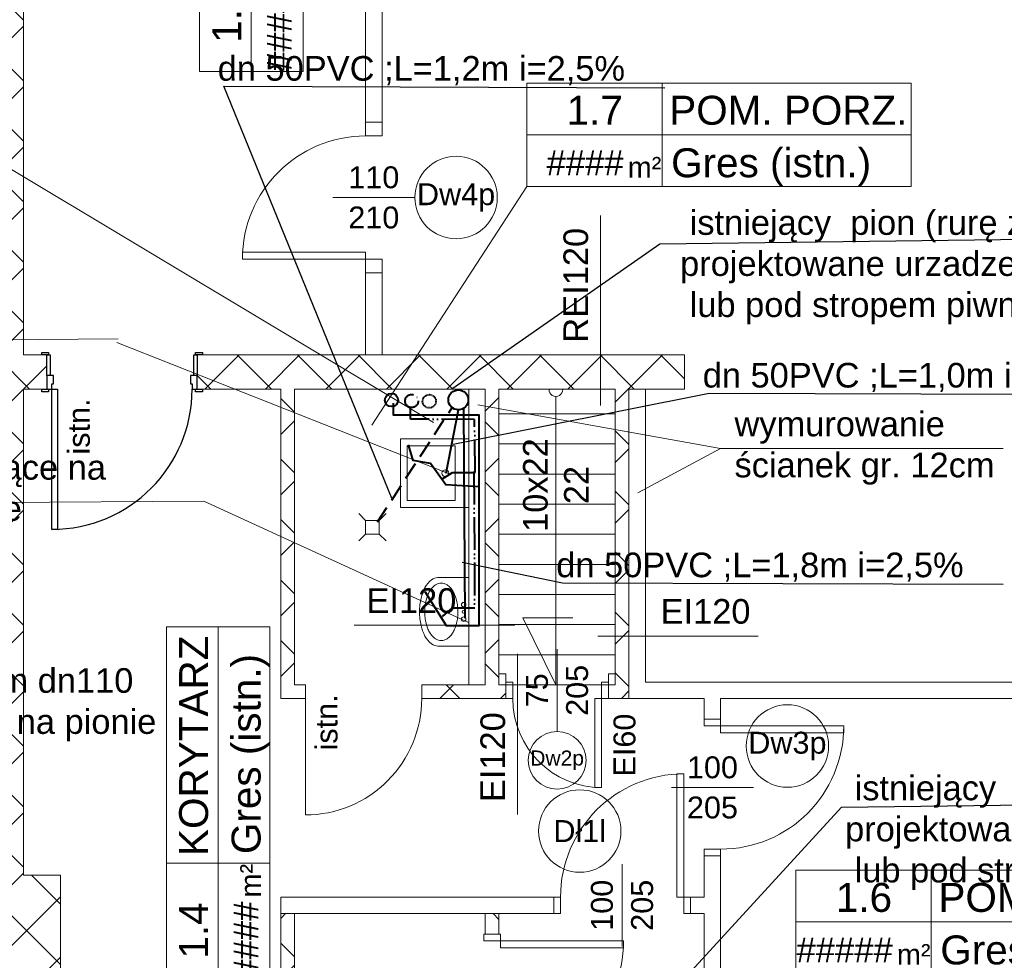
# Model space of a CAD drawing. Header units: millimetres. Extents: x 1385 to 11131, y 1971 to 6171.
# Tile 19 of 28: x 5144 to 5863, y 3403 to 4090. Entities that reach past the tile are written whole.
import ezdxf
from ezdxf.enums import TextEntityAlignment as Align

# ---------------------------------------------------------------- set-up
doc = ezdxf.new("R2010")
doc.units = ezdxf.units.MM
for name, pattern in [('ACAD_ISO05W100', [33, 24, -3, 0, -3, 0, -3]), ('DASHED', [19.05, 12.7, -6.35]), ('HIDDEN', [0.125, 0.085, -0.04]), ('{ Half Dash }', [0])]:
    doc.linetypes.add(name, pattern=pattern)
for name, color, linetype, lineweight in [('A_opisy', 81, 'Continuous', 13), ('A_przekrojowe główne', 50, 'Continuous', 50), ('A_sanitarka', 140, 'Continuous', 13), ('A_stolarka', 20, 'Continuous', 15), ('A_widokowe', 160, 'Continuous', 18), ('A_ściany istniejące', 82, 'Continuous', 50), ('A_ściany istniejące hatch', 82, 'Continuous', 9), ('ciepła woda', 1, 'ACAD_ISO05W100', 40), ('cyrkulacja', 200, 'HIDDEN', 40), ('kanal saniat', 24, 'Continuous', 40), ('opis ks', 7, 'Continuous', 25), ('opis wody', 7, '{ Half Dash }', 15), ('zimna woda', 160, 'Continuous', 40)]:
    doc.layers.add(name, color=color, linetype=linetype, lineweight=lineweight)
doc.layers.add('Drzwi Archicad', color=7, linetype='Continuous')
doc.layers.add('Konstrukcja - Ściany zew', color=7, linetype='Continuous')
doc.styles.get("Standard").update_dxf_attribs({"font": 'arial.ttf'})
doc.styles.add('STYL_AUTOMATYCZNY_2', font='arialbd.ttf')

# ---------------------------------------------------------------- blocks, each defined once
blk = doc.blocks.new('UM35X50')
for points in [[(0, -36.97, 0.05476), (10.06, -35.86, 0.06858), (17.66, -33.04, 0.105627), (23.4, -28.17, 0.165778), (24.97, -23.56), (24.97, -0.92), (-24.97, -0.92), (-24.97, -23.56, 0.165778), (-23.4, -28.17, 0.105627), (-17.66, -33.04, 0.06858), (-10.06, -35.86, 0.05476)], [(0, -8.94, 0.029376), (-4.26, -9.19, 0.029473), (-8.44, -9.93, 0.03605), (-11.75, -10.98, 0.036147), (-14.87, -12.5, 0.053162), (-17.67, -14.54, 0.06086), (-19.66, -16.84, 0.070181), (-20.69, -18.98, 0.077896), (-21.03, -21.09, 0.077896), (-20.69, -23.2, 0.070181), (-19.66, -25.33, 0.06086), (-17.67, -27.63, 0.053162), (-14.87, -29.68, 0.036147), (-11.75, -31.19, 0.03605), (-8.44, -32.24, 0.029473), (-4.26, -32.99, 0.029376), (0, -33.24, 0.029376), (4.26, -32.99, 0.029473), (8.45, -32.24, 0.03605), (11.76, -31.19, 0.036147), (14.87, -29.68, 0.053162), (17.68, -27.63, 0.06086), (19.67, -25.33, 0.070181), (20.7, -23.2, 0.077896), (21.03, -21.09, 0.077896), (20.7, -18.98, 0.070181), (19.67, -16.84, 0.06086), (17.68, -14.54, 0.053162), (14.87, -12.5, 0.036147), (11.76, -10.98, 0.03605), (8.45, -9.93, 0.029473), (4.26, -9.19, 0.029376)]]:
    blk.add_lwpolyline(points, format="xyb", close=True)
for centre, radius in [((-5.34, -4.75), 1.63), ((0, -4.75), 1.05), ((5.23, -4.75), 1.63), ((0, -15.91), 1.05)]:
    blk.add_circle(centre, radius)
blk = doc.blocks.new('Drzwi metalowe 27_8')
at = {"layer": 'Drzwi Archicad', "color": 7, "linetype": 'Continuous', "lineweight": 25}
for p, q in [((472, 0), (472, 1024)), ((472, 1024), (512, 1024)), ((512, 1024), (512, 0)), ((-587, 0), (-587, 19)), ((-587, 19), (-537, 19)), ((-537, 0), (-587, 0)), ((-512, 0), (-550, 0)), ((-550, 0), (-550, -100)), ((-537, 19), (-537, 0)), ((-512, -40), (-512, 0)), ((512, 0), (472, 0)), ((550, 0), (512, 0)), ((512, 0), (512, -40)), ((537, 19), (587, 19)), ((537, 0), (537, 19)), ((587, 0), (537, 0)), ((550, -100), (550, 0)), ((587, 19), (587, 0)), ((-500, -40), (-512, -40)), ((-500, -100), (-500, -40)), ((512, -40), (500, -40)), ((500, -40), (500, -100)), ((-550, -250), (-550, -100)), ((-550, -100), (-525, -100)), ((-550, -100), (-500, -100)), ((-525, -100), (-525, -250)), ((500, -100), (550, -100)), ((525, -250), (525, -100)), ((525, -100), (550, -100)), ((550, -100), (550, -250)), ((-587, -269), (-587, -250)), ((-587, -250), (-537, -250)), ((-537, -269), (-587, -269)), ((-525, -250), (-550, -250)), ((-537, -250), (-537, -269)), ((550, -250), (525, -250)), ((537, -250), (587, -250)), ((537, -269), (537, -250)), ((587, -269), (537, -269)), ((587, -250), (587, -269))]:
    blk.add_line(p, q, dxfattribs=at)
blk.add_arc((512, 0), 1024, 90, 180, dxfattribs=at)
blk = doc.blocks.new('*U115')
blk.add_line((63.81, 50), (63.81, 0))
for points in [[(177.93, 25), (-1.61, 25), (-1.61, 50), (177.93, 50)], [(63.81, 0), (-1.61, 0), (-1.61, 50), (63.81, 50)], [(-1.61, 0), (177.93, 0), (177.93, 25), (-1.61, 25)]]:
    blk.add_lwpolyline(points, close=True)
at = {"insert": (47.18, 14.33), "char_height": 10, "attachment_point": 1}
blk.add_mtext_dynamic_manual_height_columns('m²', width=64.8418, gutter_width=75, heights=[0], dxfattribs=at)
blk.add_attdef('NR', text='', height=14).set_placement((31.28, 36.87), align=Align.MIDDLE_CENTER)
for tag, p in [('NAZWA_POM.', (67.28, 36.87)), ('WYKOŃCZENIE', (68.18, 11.5))]:
    blk.add_attdef(tag, text='', height=14).set_placement(p, align=Align.MIDDLE_LEFT)
blk.add_attdef('POW', text='', height=14).set_placement((41.48, 11.5), align=Align.MIDDLE_RIGHT)
blk = doc.blocks.new('*U118')
blk.add_line((63.81, 50), (63.81, 0))
for points in [[(182.58, 25), (-1.61, 25), (-1.61, 50), (182.58, 50)], [(63.81, 0), (-1.61, 0), (-1.61, 50), (63.81, 50)], [(-1.61, 0), (182.58, 0), (182.58, 25), (-1.61, 25)]]:
    blk.add_lwpolyline(points, close=True)
at = {"insert": (47.18, 14.33), "char_height": 10, "attachment_point": 1}
blk.add_mtext_dynamic_manual_height_columns('m²', width=64.8418, gutter_width=75, heights=[0], dxfattribs=at)
blk.add_attdef('NR', text='', height=14).set_placement((31.28, 36.87), align=Align.MIDDLE_CENTER)
for tag, p in [('NAZWA_POM.', (67.28, 36.87)), ('WYKOŃCZENIE', (68.18, 11.5))]:
    blk.add_attdef(tag, text='', height=14).set_placement(p, align=Align.MIDDLE_LEFT)
blk.add_attdef('POW', text='', height=14).set_placement((41.48, 11.5), align=Align.MIDDLE_RIGHT)
blk = doc.blocks.new('*U120')
blk.add_line((63.81, 50), (63.81, 0))
for points in [[(184.24, 25), (-1.61, 25), (-1.61, 50), (184.24, 50)], [(63.81, 0), (-1.61, 0), (-1.61, 50), (63.81, 50)], [(-1.61, 0), (184.24, 0), (184.24, 25), (-1.61, 25)]]:
    blk.add_lwpolyline(points, close=True)
at = {"insert": (47.18, 14.33), "char_height": 10, "attachment_point": 1}
blk.add_mtext_dynamic_manual_height_columns('m²', width=64.8418, gutter_width=75, heights=[0], dxfattribs=at)
blk.add_attdef('NR', text='', height=14).set_placement((31.28, 36.87), align=Align.MIDDLE_CENTER)
for tag, p in [('NAZWA_POM.', (67.28, 36.87)), ('WYKOŃCZENIE', (68.18, 11.5))]:
    blk.add_attdef(tag, text='', height=14).set_placement(p, align=Align.MIDDLE_LEFT)
blk.add_attdef('POW', text='', height=14).set_placement((41.48, 11.5), align=Align.MIDDLE_RIGHT)

msp = doc.modelspace()

# ---------------------------------------------------------------- hatches: boundary and pattern name
at = {"layer": 'A_ściany istniejące hatch', "lineweight": 13, "true_color": 0x000000}
h = msp.add_hatch(dxfattribs=at)
h.set_pattern_fill('NET', color=18, scale=250, angle=45)
h.set_pattern_definition([(45, (36659.013, -155.404), (-22.097087, 22.097087), []), (135, (36659.013, -155.404), (-22.097087, -22.097087), [])])
h.paths.add_polyline_path([(4672.382, 5000.92), (4714.382, 5000.92), (4714.382, 4738.92), (4924.382, 4738.92), (4924.382, 4696.92), (4672.382, 4696.92)], flags=16)
h.paths.add_polyline_path([(5266.384, 4724.92), (5266.384, 4664.92), (5146.382, 4664.92), (5146.382, 4504.92), (5086.382, 4504.92), (5086.382, 4696.92), (5044.382, 4696.92), (5044.382, 4738.92), (5048.382, 4738.92), (5048.382, 5397.92), (4714.382, 5397.92), (4714.382, 5351.92), (4672.382, 5351.92), (4672.382, 5441.92), (5130.382, 5441.92), (5130.382, 5397.92), (5092.382, 5397.92), (5092.382, 4724.92)], flags=17)
h.paths.add_polyline_path([(5870.382, 4724.92), (6012.382, 4724.92), (6012.382, 4786.92), (6056.382, 4786.92), (6056.382, 4501.92), (5996.382, 4501.92), (5996.382, 4664.92), (5870.382, 4664.92)], flags=17)
h.paths.add_polyline_path([(5913.382, 3844.92), (5996.382, 3844.92), (5996.382, 3959.92), (6056.382, 3959.92), (6056.382, 3786.92), (5996.382, 3786.92), (5996.382, 3819.92), (5913.382, 3819.92)], flags=17)
h.paths.add_polyline_path([(5556.382, 4414.92), (5586.382, 4414.92), (5586.382, 4384.92), (5556.382, 4384.92)], flags=17)
h.paths.add_polyline_path([(5556.382, 4120.92), (5586.382, 4120.92), (5586.382, 4150.92), (5556.382, 4150.92)], flags=17)
h.paths.add_polyline_path([(5068.382, 2574.92), (5128.382, 2574.92), (5128.382, 2414.92), (5366.382, 2414.92), (5366.382, 2594.92), (5426.382, 2594.92), (5426.382, 2414.92), (5996.382, 2414.92), (5996.382, 2564.92), (6056.382, 2564.92), (6056.382, 2354.92), (5068.382, 2354.92)])
h.paths.add_polyline_path([(2586.382, 5724.92), (2799.382, 5724.92), (2799.382, 5818.954), (2824.382, 5818.954), (2824.382, 5699.92), (2586.382, 5699.92)], flags=17)
h.paths.add_polyline_path([(3219.382, 5699.265), (3254.382, 5699.265), (3254.382, 5818.954), (3219.382, 5818.954)], flags=17)
h.paths.add_polyline_path([(3509.382, 3874.92), (3579.382, 3874.92), (3579.382, 3814.92), (3509.382, 3814.92)], flags=17)
h.paths.add_polyline_path([(3919.382, 3874.92), (3989.382, 3874.92), (3989.382, 3814.92), (3919.382, 3814.92)], flags=17)
h.paths.add_polyline_path([(4360.382, 3874.92), (4428.382, 3874.92), (4428.382, 3814.92), (4360.382, 3814.92)], flags=17)
h.paths.add_polyline_path([(4563.382, 3874.92), (4644.382, 3874.92), (4644.382, 3814.92), (4563.382, 3814.92)], flags=17)
h.paths.add_polyline_path([(5146.382, 4374.92), (5086.382, 4374.92), (5086.382, 4298.92), (5146.382, 4298.92)], flags=17)
h.paths.add_polyline_path([(4714.382, 5221.92), (4672.382, 5221.92), (4672.382, 5130.92), (4714.382, 5130.92)], flags=16)
h.paths.add_polyline_path([(5260.382, 5441.92), (5394.382, 5441.92), (5394.382, 5397.92), (5260.382, 5397.92)], flags=17)
h.paths.add_polyline_path([(6012.382, 5121.92), (6056.382, 5121.92), (6056.382, 5196.92), (6012.382, 5196.92)], flags=17)
h.paths.add_polyline_path([(6012.382, 4916.92), (6056.382, 4916.92), (6056.382, 4991.92), (6012.382, 4991.92)], flags=17)
h.paths.add_polyline_path([(5996.382, 4295.92), (6056.382, 4295.92), (6056.382, 4371.92), (5996.382, 4371.92)], flags=17)
h.paths.add_polyline_path([(5996.382, 4089.92), (6056.382, 4089.92), (6056.382, 4165.92), (5996.382, 4165.92)], flags=17)
h.paths.add_polyline_path([(5996.382, 3581.92), (6056.382, 3581.92), (6056.382, 3656.92), (5996.382, 3656.92)], flags=17)
h.paths.add_polyline_path([(5996.382, 3376.92), (6056.382, 3376.92), (6056.382, 3451.92), (5996.382, 3451.92)], flags=17)
h.paths.add_polyline_path([(5996.382, 2904.92), (6056.382, 2904.92), (6056.382, 2974.92), (5996.382, 2974.92)], flags=17)
h.paths.add_polyline_path([(6056.382, 2699.92), (5996.382, 2699.92), (5996.382, 2769.92), (6056.382, 2769.92)], flags=17)
h.paths.add_polyline_path([(4771.382, 2814.92), (4841.382, 2814.92), (4841.382, 2754.92), (4771.382, 2754.92)], flags=17)
h.paths.add_polyline_path([(4566.382, 2754.92), (4636.382, 2754.92), (4636.382, 2814.92), (4566.382, 2814.92)], flags=17)
h.paths.add_polyline_path([(4361.382, 2814.92), (4431.382, 2814.92), (4431.382, 2754.92), (4361.382, 2754.92)], flags=17)
h.paths.add_polyline_path([(4104.382, 2754.92), (4226.382, 2754.92), (4226.382, 2814.92), (4104.382, 2814.92)], flags=17)
h.paths.add_polyline_path([(3899.382, 2814.92), (3969.382, 2814.92), (3969.382, 2754.92), (3899.382, 2754.92)], flags=17)
h.paths.add_polyline_path([(3694.382, 2754.92), (3764.382, 2754.92), (3764.382, 2814.92), (3694.382, 2814.92)], flags=17)
h.paths.add_polyline_path([(3489.382, 2814.92), (3559.382, 2814.92), (3559.382, 2754.92), (3489.382, 2754.92)], flags=17)
h.paths.add_polyline_path([(5378.382, 2814.92), (5291.882, 2814.92), (5291.897, 2754.92), (5366.382, 2754.92), (5366.382, 2704.92), (5426.382, 2704.92), (5426.382, 2948.42), (5378.382, 2948.42)], flags=17)
h.paths.add_polyline_path([(5181.882, 2814.92), (5181.897, 2754.92), (5128.382, 2754.92), (5128.382, 2714.92), (5068.382, 2714.92), (5068.382, 2754.92), (4976.382, 2754.92), (4976.382, 2814.92)], flags=17)
h.paths.add_polyline_path([(3194.382, 2708.92), (3254.382, 2708.92), (3254.382, 2754.92), (3354.382, 2754.92), (3354.382, 2814.92), (3194.382, 2814.92)], flags=17)
h.paths.add_polyline_path([(4984.382, 3874.92), (5086.382, 3874.92), (5086.382, 4168.92), (5146.382, 4168.92), (5146.382, 3844.92), (5163.382, 3844.92), (5163.382, 3819.92), (5146.382, 3819.92), (5146.382, 3464.92), (5173.382, 3464.92), (5173.382, 3384.92), (5146.382, 3384.92), (5146.382, 3164.92), (4970.882, 3164.92), (4970.882, 3212.92), (5106.382, 3212.92), (5106.382, 3814.92), (4984.382, 3814.92)], flags=17)
h.paths.add_polyline_path([(4779.382, 3874.92), (4849.382, 3874.92), (4849.382, 3814.92), (4816.382, 3814.92), (4816.382, 3648.92), (4784.382, 3648.92), (4784.382, 3814.92), (4779.382, 3814.92)], flags=17)
h.paths.add_polyline_path([(4537.382, 3212.92), (4784.382, 3212.92), (4784.382, 3362.92), (4816.382, 3362.92), (4816.382, 3212.92), (4860.882, 3212.92), (4860.882, 3164.92), (4537.382, 3164.92)], flags=17)
h.paths.add_polyline_path([(3548.382, 3212.92), (3548.382, 3164.92), (3788.382, 3164.92), (3788.382, 3212.92), (3784.382, 3212.92), (3784.382, 3304.92), (3756.382, 3304.92), (3756.382, 3212.92)], flags=17)
h.paths.add_polyline_path([(3194.382, 3905.92), (3254.382, 3905.92), (3254.382, 3874.92), (3374.382, 3874.92), (3374.382, 3814.92), (3234.382, 3814.92), (3234.382, 3212.92), (3438.382, 3212.92), (3438.382, 3164.92), (3194.382, 3164.92)], flags=17)
h.paths.add_polyline_path([(3254.382, 4202.335), (3194.382, 4202.335), (3194.382, 4045.92), (3254.382, 4045.92)], flags=17)
h.paths.add_polyline_path([(3254.382, 4416.893), (3194.382, 4416.893), (3194.382, 4337.335), (3254.382, 4337.335)], flags=17)
h.paths.add_polyline_path([(3254.382, 4631.92), (3194.382, 4631.92), (3194.382, 4551.893), (3254.382, 4551.893)], flags=17)
h.paths.add_polyline_path([(3254.382, 4951.92), (3194.382, 4951.92), (3194.382, 4766.92), (3254.382, 4766.92)], flags=17)
h.paths.add_polyline_path([(3254.382, 5156.92), (3194.382, 5156.92), (3194.382, 5086.92), (3254.382, 5086.92)], flags=17)
h.paths.add_polyline_path([(3254.382, 5371.92), (3194.382, 5371.92), (3194.382, 5291.92), (3254.382, 5291.92)], flags=17)
h.paths.add_polyline_path([(2204.382, 5097.036), (2144.382, 5097.036), (2144.382, 5167.016), (2204.382, 5167.016), (2204.382, 5168.92), (2664.382, 5168.92), (2664.382, 5158.92), (2633.282, 5158.92), (2633.282, 5082.92), (2618.282, 5082.92), (2618.282, 5158.92), (2362.382, 5158.92), (2362.382, 5143.916), (2355.382, 5143.916), (2355.382, 5158.92), (2204.382, 5158.92)])
h.paths.add_polyline_path([(2204.382, 5041.92), (2204.382, 5048.92), (2355.382, 5048.92), (2355.382, 5053.916), (2362.382, 5053.916), (2362.382, 5031.438), (2355.382, 5031.438), (2355.382, 5041.92)], flags=17)
h.paths.add_polyline_path([(2144.382, 4962.036), (2204.382, 4962.036), (2204.382, 4931.92), (2355.382, 4931.92), (2355.382, 4941.438), (2362.382, 4941.438), (2362.382, 4931.92), (2618.282, 4931.92), (2618.282, 4987.92), (2633.282, 4987.92), (2633.282, 4931.92), (2661.382, 4931.92), (2661.382, 4916.92), (2204.382, 4916.92), (2204.382, 4891.556), (2144.382, 4891.556)])
h.paths.add_polyline_path([(2144.382, 4761.556), (2204.382, 4761.556), (2204.382, 4716.92), (2796.382, 4716.92), (2796.382, 4734.185), (2844.382, 4734.185), (2844.382, 4404.919), (2796.382, 4404.919), (2796.382, 4676.92), (2204.382, 4676.92), (2204.382, 4599.048), (2144.382, 4599.048)])
h.paths.add_polyline_path([(2144.382, 4259.068), (2204.382, 4259.068), (2204.382, 4236.92), (2796.382, 4236.92), (2796.382, 4294.919), (2844.382, 4294.919), (2844.382, 3897.919), (2796.382, 3897.919), (2796.382, 4211.92), (2204.382, 4211.92), (2204.382, 4188.852), (2144.382, 4188.852)])
h.paths.add_polyline_path([(2144.382, 3844.721), (2204.382, 3844.721), (2204.382, 3774.92), (2796.382, 3774.92), (2796.382, 3787.919), (2844.382, 3787.919), (2844.382, 3729.28), (2796.382, 3729.28), (2796.382, 3731.92), (2204.382, 3731.92), (2204.382, 3679.721), (2144.382, 3679.721)])
h.paths.add_polyline_path([(2144.382, 3544.721), (2204.382, 3544.721), (2204.382, 3490.139), (2263.382, 3490.139), (2263.382, 3631.837), (2272.746, 3631.837), (2272.746, 3625.837), (2269.382, 3625.837), (2269.382, 3490.139), (2366.382, 3490.139), (2366.382, 3625.837), (2361.746, 3625.837), (2361.746, 3631.837), (2376.927, 3631.837), (2376.927, 3625.837), (2372.382, 3625.837), (2372.382, 3490.139), (2469.382, 3490.139), (2469.382, 3625.837), (2465.927, 3625.837), (2465.927, 3631.837), (2475.382, 3631.837), (2475.382, 3596.837), (2479.554, 3596.837), (2479.554, 3590.837), (2475.382, 3590.837), (2475.382, 3490.139), (2643.382, 3490.139), (2643.382, 3590.837), (2568.554, 3590.837), (2568.554, 3596.837), (2649.382, 3596.837), (2649.382, 3490.139), (2796.382, 3490.139), (2796.382, 3619.28), (2844.382, 3619.28), (2844.382, 3472.426), (2796.382, 3472.426), (2796.382, 3475.139), (2649.382, 3475.139), (2649.382, 3432.839), (2643.382, 3432.839), (2643.382, 3475.139), (2204.382, 3475.139), (2144.382, 3475.139)])
h.paths.add_polyline_path([(2144.382, 4394.068), (2204.382, 4394.068), (2204.382, 4464.048), (2144.382, 4464.048)])
h.paths.add_polyline_path([(2144.382, 3979.721), (2204.382, 3979.721), (2204.382, 4053.852), (2144.382, 4053.852)], flags=17)
h.paths.add_polyline_path([(2144.382, 3270.159), (2204.382, 3270.159), (2204.382, 3340.139), (2144.382, 3340.139)], flags=17)
h.paths.add_polyline_path([(2144.382, 3065.179), (2144.382, 3135.159), (2204.382, 3135.159), (2204.382, 3125.159), (2251.382, 3125.159), (2251.382, 3296.139), (2262.593, 3296.139), (2262.593, 3290.139), (2257.382, 3290.139), (2257.382, 3125.159), (2356.382, 3125.159), (2356.382, 3290.139), (2351.593, 3290.139), (2351.593, 3296.139), (2366.894, 3296.139), (2366.894, 3290.139), (2362.382, 3290.139), (2362.382, 3125.159), (2459.382, 3125.159), (2459.382, 3290.139), (2455.894, 3290.139), (2455.894, 3296.139), (2469.927, 3296.139), (2469.927, 3290.139), (2465.382, 3290.139), (2465.382, 3125.159), (2562.382, 3125.159), (2562.382, 3290.139), (2558.927, 3290.139), (2558.927, 3296.139), (2562.382, 3296.139), (2562.382, 3340.139), (2643.382, 3340.139), (2643.382, 3343.839), (2649.382, 3343.839), (2649.382, 3329.812), (2643.382, 3329.812), (2643.382, 3334.139), (2568.382, 3334.139), (2568.382, 3125.159), (2643.382, 3125.159), (2643.382, 3240.812), (2649.382, 3240.812), (2649.382, 3125.159), (2796.382, 3125.159), (2796.382, 3362.426), (2844.382, 3362.426), (2844.382, 2928.62), (2796.382, 2928.62), (2796.382, 3110.159), (2649.382, 3110.159), (2649.382, 3012.65), (2643.382, 3012.65), (2643.382, 3110.159), (2568.382, 3110.159), (2568.382, 2917.32), (2643.382, 2917.32), (2643.382, 2923.65), (2649.382, 2923.65), (2649.382, 2907.62), (2643.382, 2907.62), (2643.382, 2911.32), (2562.382, 2911.32), (2562.382, 2984.92), (2558.927, 2984.92), (2558.927, 2990.92), (2562.382, 2990.92), (2562.382, 3110.159), (2465.382, 3110.159), (2465.382, 2990.92), (2469.927, 2990.92), (2469.927, 2984.92), (2455.894, 2984.92), (2455.894, 2990.92), (2459.382, 2990.92), (2459.382, 3110.159), (2362.382, 3110.159), (2362.382, 2990.92), (2366.894, 2990.92), (2366.894, 2984.92), (2351.593, 2984.92), (2351.593, 2990.92), (2356.382, 2990.92), (2356.382, 3110.159), (2257.382, 3110.159), (2257.382, 2990.92), (2262.593, 2990.92), (2262.593, 2984.92), (2251.382, 2984.92), (2251.382, 3110.159), (2204.382, 3110.159), (2204.382, 3065.179)])
h.paths.add_polyline_path([(2264.382, 2673.92), (2204.382, 2673.92), (2204.382, 2754.92), (2144.382, 2754.92), (2144.382, 2930.179), (2204.382, 2930.179), (2204.382, 2814.92), (2643.382, 2814.92), (2643.382, 2818.62), (2649.382, 2818.62), (2649.382, 2814.92), (2796.382, 2814.92), (2796.382, 2818.62), (2844.382, 2818.62), (2844.382, 2763.92), (2819.382, 2763.92), (2819.382, 2774.92), (2649.382, 2774.92), (2649.382, 2770.179), (2643.382, 2770.179), (2643.382, 2774.92), (2459.382, 2774.92), (2459.382, 2734.666), (2434.382, 2734.666), (2434.382, 2774.92), (2264.382, 2774.92)])
h.paths.add_polyline_path([(2264.382, 2424.92), (2264.382, 2463.92), (2204.382, 2463.92), (2204.382, 2364.92), (3254.382, 2364.92), (3254.382, 2568.92), (3194.382, 2568.92), (3194.382, 2424.92)])
edge = h.paths.add_edge_path()
edge.add_line((5524.382, 5441.92), (5524.382, 5397.92))
edge.add_line((5524.382, 5397.92), (5562.382, 5397.92))
edge.add_line((5562.382, 5397.92), (5562.382, 5247.92))
edge.add_line((5562.382, 5247.92), (5589.382, 5247.92))
edge.add_line((5589.382, 5247.92), (5589.382, 5397.92))
edge.add_line((5589.382, 5397.92), (6012.382, 5397.92))
edge.add_line((6012.382, 5397.92), (6012.382, 5326.92))
edge.add_line((6012.382, 5326.92), (6056.382, 5326.92))
edge.add_line((6056.382, 5326.92), (6056.382, 5441.92))
edge.add_line((6056.382, 5441.92), (5524.382, 5441.92))
edge.add_line((2189.382, 5818.954), (2224.382, 5818.954))
edge.add_line((2224.382, 5818.954), (2224.382, 5724.92))
edge.add_line((2224.382, 5724.92), (2406.382, 5724.92))
edge.add_line((2406.382, 5724.92), (2406.382, 5699.92))
edge.add_line((2406.382, 5699.92), (2189.382, 5699.92))
edge.add_line((2189.382, 5699.92), (2189.382, 5818.954))
edge.add_line((3784.382, 3414.92), (3756.382, 3414.92))
edge.add_line((3756.382, 3414.92), (3756.382, 3699.92))
edge.add_line((3756.382, 3699.92), (3784.382, 3699.92))
edge.add_line((3784.382, 3699.92), (3784.382, 3619.939))
edge.add_line((3784.382, 3619.939), (3784.382, 3528.311))
edge.add_line((3784.382, 3528.311), (3784.382, 3424.92))
edge.add_line((3784.382, 3424.92), (3784.382, 3414.92))
edge.add_line((3094.382, 5696.92), (3254.382, 5696.92))
edge.add_line((3254.382, 5696.92), (3254.382, 5506.92))
edge.add_line((3254.382, 5506.92), (3194.382, 5506.92))
edge.add_line((3194.382, 5506.92), (3194.382, 5636.92))
edge.add_line((3194.382, 5636.92), (3094.382, 5636.92))
edge.add_line((3094.382, 5636.92), (3094.382, 5696.92))
edge.add_line((2586.382, 5696.92), (2944.382, 5696.92))
edge.add_line((2944.382, 5696.92), (2944.382, 5636.92))
edge.add_line((2944.382, 5636.92), (2844.382, 5636.92))
edge.add_line((2844.382, 5636.92), (2844.382, 4844.185))
edge.add_line((2844.382, 4844.185), (2796.382, 4844.185))
edge.add_line((2796.382, 4844.185), (2796.382, 4916.92))
edge.add_line((2796.382, 4916.92), (2756.382, 4916.92))
edge.add_line((2756.382, 4916.92), (2756.382, 4931.92))
edge.add_line((2756.382, 4931.92), (2796.382, 4931.92))
edge.add_line((2796.382, 4931.92), (2796.382, 5636.92))
edge.add_line((2796.382, 5636.92), (2586.382, 5636.92))
edge.add_line((2586.382, 5636.92), (2586.382, 5696.92))
edge.add_line((2434.382, 2634.666), (2459.382, 2634.666))
edge.add_line((2459.382, 2634.666), (2459.382, 2599.92))
edge.add_line((2459.382, 2599.92), (2819.382, 2599.92))
edge.add_line((2819.382, 2599.92), (2819.382, 2665.952))
edge.add_line((2819.382, 2665.952), (2844.382, 2665.952))
edge.add_line((2844.382, 2665.952), (2844.382, 2594.92))
edge.add_line((2844.382, 2594.92), (2514.382, 2594.92))
edge.add_line((2514.382, 2594.92), (2514.382, 2574.92))
edge.add_line((2514.382, 2574.92), (2434.382, 2574.92))
edge.add_line((2434.382, 2574.92), (2434.382, 2634.666))
h.paths.add_polyline_path([(4214.382, 3699.92), (4174.382, 3699.92), (4174.382, 3212.92), (3898.382, 3212.92), (3898.382, 3164.92), (4427.382, 3164.92), (4427.382, 3212.92), (4214.382, 3212.92)], flags=17)
h.paths.add_polyline_path([(4174.382, 3799.92), (4214.382, 3799.92), (4214.382, 3814.92), (4225.382, 3814.92), (4225.382, 3874.92), (4124.382, 3874.92), (4124.382, 3814.92), (4174.382, 3814.92)], flags=17)
h.paths.add_polyline_path([(5695.382, 4664.92), (5441.384, 4664.92), (5441.384, 4724.92), (5562.382, 4724.92), (5562.382, 4797.92), (5589.382, 4797.92), (5589.382, 4724.92), (5695.382, 4724.92)], flags=17)
h.paths.add_polyline_path([(5483.878, 3421.92), (5493.878, 3421.92), (5493.878, 3436.92), (5483.878, 3436.92)], flags=17)
h.paths.add_polyline_path([(5573.878, 3593.92), (5588.878, 3593.92), (5588.878, 3819.92), (5629.382, 3819.92), (5629.382, 3844.92), (5273.382, 3844.92), (5273.382, 3819.92), (5334.382, 3819.92), (5334.382, 3593.92), (5352.382, 3593.92), (5352.382, 3603.92), (5344.382, 3603.92), (5344.382, 3819.92), (5483.878, 3819.92), (5483.878, 3603.92), (5437.382, 3603.92), (5437.382, 3593.92), (5498.878, 3593.92), (5498.878, 3603.92), (5493.878, 3603.92), (5493.878, 3819.92), (5578.878, 3819.92), (5578.878, 3603.92), (5573.878, 3603.92)], flags=17)
h.paths.add_polyline_path([(5344.382, 3436.92), (5334.382, 3436.92), (5334.382, 3212.92), (5276.382, 3212.92), (5276.382, 3164.92), (5378.382, 3164.92), (5378.382, 3058.42), (5426.382, 3058.42), (5426.382, 3164.92), (5996.382, 3164.92), (5996.382, 3109.92), (6056.382, 3109.92), (6056.382, 3246.92), (5996.382, 3246.92), (5996.382, 3212.92), (5493.878, 3212.92), (5493.878, 3321.92), (5483.878, 3321.92), (5483.878, 3212.92), (5344.382, 3212.92)], flags=17)
h.paths.add_polyline_path([(2144.382, 5506.996), (2204.382, 5506.996), (2204.382, 5636.92), (2406.382, 5636.92), (2406.382, 5696.92), (2144.382, 5696.92)])
h.paths.add_polyline_path([(2204.382, 5371.996), (2144.382, 5371.996), (2144.382, 5302.016), (2204.382, 5302.016)])

# ---------------------------------------------------------------- linework, layer by layer
at = {"layer": 'A_opisy', "color": 18, "lineweight": 13, "true_color": 0x000000}
for p, q in [((5514.142, 3967.93), (5400.938, 3793.555)), ((5568.007, 3946.674), (5568.007, 3808.06)), ((5535.452, 3814.577), (5535.452, 3603.92)), ((5655.859, 3776.492), (5478.482, 3808.584)), ((5535.452, 3603.92), (5511.217, 3653.012)), ((5511.217, 3653.012), (5547.904, 3653.012)), ((5388.08, 3647.459), (5505.343, 3647.459)), ((5683.4, 3639.584), (5566.137, 3639.584)), ((5507.334, 3509.305), (5507.334, 3626.569))]:
    msp.add_line(p, q, dxfattribs=at)
msp.add_lwpolyline([(5862.322, 3776.492), (5655.859, 3776.492), (5595.399, 3744.212)], dxfattribs=at)
msp.add_arc((5535.452, 3819.577), 5, 176.074932, 3.925068, dxfattribs=at)
at = {"layer": 'A_przekrojowe główne', "color": 18, "lineweight": 13, "true_color": 0x000000}
for p, q in [((5396.384, 4014.92), (5396.384, 4664.92)), ((5408.384, 4014.92), (5408.384, 4359.92)), ((5396.384, 4014.92), (5408.384, 4014.92)), ((5396.384, 3844.92), (5396.384, 3904.92)), ((5396.384, 3904.92), (5408.384, 3904.92)), ((5408.384, 3844.92), (5408.384, 3904.92)), ((5600.878, 3819.92), (5600.878, 3605.92)), ((5498.878, 3611.92), (5493.878, 3611.92)), ((5498.878, 3603.92), (5498.878, 3611.92)), ((5578.878, 3611.92), (5573.878, 3611.92)), ((5573.878, 3603.92), (5573.878, 3611.92)), ((5600.878, 3605.92), (5996.382, 3605.92)), ((5588.878, 3593.92), (5643.878, 3593.92)), ((5643.878, 3578.92), (5643.878, 3593.92)), ((5655.878, 3593.92), (5996.382, 3593.92)), ((5655.878, 3578.92), (5655.878, 3593.92)), ((5643.878, 3578.92), (5655.878, 3578.92)), ((5643.878, 3448.92), (5643.878, 3478.92)), ((5643.878, 3478.92), (5655.878, 3478.92)), ((5655.878, 3212.92), (5655.878, 3478.92)), ((5334.382, 3448.92), (5533.878, 3448.92)), ((5334.382, 3436.92), (5334.382, 3448.92)), ((5533.878, 3436.92), (5533.878, 3448.92)), ((5633.878, 3448.92), (5643.878, 3448.92)), ((5633.878, 3436.92), (5633.878, 3448.92)), ((5483.878, 3436.92), (5344.382, 3436.92)), ((5493.878, 3436.92), (5533.878, 3436.92)), ((5633.878, 3436.92), (5643.878, 3436.92)), ((5643.878, 3212.92), (5643.878, 3436.92))]:
    msp.add_line(p, q, dxfattribs=at)
at = {"layer": 'A_przekrojowe główne', "color": 18, "lineweight": 13, "true_color": 0x000000, "flags": 128}
msp.add_lwpolyline([(5471.878, 3819.92), (5471.878, 3603.92)], dxfattribs=at)
at = {"layer": 'A_sanitarka', "color": 18, "lineweight": 13, "true_color": 0x000000}
for p, q in [((5391.34, 3729.11), (5396.34, 3724.11)), ((5411.34, 3729.11), (5406.34, 3724.11)), ((5396.34, 3714.11), (5391.34, 3709.11)), ((5406.34, 3714.11), (5411.34, 3709.11))]:
    msp.add_line(p, q, dxfattribs=at)
for points in [[(5421.878, 3783.56), (5471.878, 3783.56), (5471.878, 3733.56), (5421.878, 3733.56)], [(5426.878, 3778.56), (5461.878, 3778.56), (5461.878, 3738.56), (5426.878, 3738.56)], [(5396.34, 3724.11), (5406.34, 3724.11), (5406.34, 3714.11), (5396.34, 3714.11)]]:
    msp.add_lwpolyline(points, close=True, dxfattribs=at)
msp.add_circle((5454.675, 3758.56), 2.5, dxfattribs=at)
at = {"layer": 'A_stolarka', "color": 18, "lineweight": 13, "true_color": 0x000000}
for p, q in [((5372.384, 3959.92), (5432.384, 3959.92)), ((5536.378, 3629.92), (5536.378, 3569.92)), ((5619.878, 3528.92), (5679.878, 3528.92)), ((5583.878, 3472.92), (5583.878, 3412.92))]:
    msp.add_line(p, q, dxfattribs=at)
for points in [[(5408.384, 4014.92), (5408.384, 4004.92), (5396.384, 4004.92), (5396.384, 4014.92)], [(5396.384, 3914.92), (5396.384, 3919.92), (5306.384, 3919.92), (5306.384, 3914.92)], [(5408.384, 3914.92), (5408.384, 3904.92), (5396.384, 3904.92), (5396.384, 3914.92)], [(5498.878, 3605.92), (5503.878, 3605.92), (5503.878, 3593.92), (5498.878, 3593.92)], [(5568.878, 3605.92), (5573.878, 3605.92), (5573.878, 3593.92), (5568.878, 3593.92)], [(5568.878, 3593.92), (5563.878, 3593.92), (5563.878, 3528.92), (5568.878, 3528.92)], [(5655.878, 3578.92), (5643.878, 3578.92), (5643.878, 3573.92), (5655.878, 3573.92)], [(5655.878, 3573.92), (5745.878, 3573.92), (5745.878, 3568.92), (5655.878, 3568.92)], [(5628.878, 3448.92), (5628.878, 3538.92), (5623.878, 3538.92), (5623.878, 3448.92)], [(5655.878, 3483.92), (5643.878, 3483.92), (5643.878, 3478.92), (5655.878, 3478.92)], [(5538.878, 3448.92), (5538.878, 3436.92), (5533.878, 3436.92), (5533.878, 3448.92)], [(5633.878, 3448.92), (5633.878, 3436.92), (5628.878, 3436.92), (5628.878, 3448.92)], [(5494.878, 3421.92), (5482.878, 3421.92), (5482.878, 3416.92), (5494.878, 3416.92)], [(5494.878, 3416.92), (5584.878, 3416.92), (5584.878, 3411.92), (5494.878, 3411.92)]]:
    msp.add_lwpolyline(points, close=True, dxfattribs=at)
for centre, radius in [((5462.513, 3959.92), 30.13), ((5704.668, 3559.26), 30.13), ((5536.378, 3548.829), 21.091), ((5552.889, 3497.145), 30.13)]:
    msp.add_circle(centre, radius, dxfattribs=at)
for centre, radius, start, end in [((5396.384, 3914.92), 90, 90, 180), ((5568.878, 3593.92), 65, 180, 270), ((5655.878, 3573.92), 90, 270, 0), ((5628.878, 3448.92), 90, 90, 180), ((5494.878, 3416.92), 90, 270, 0)]:
    msp.add_arc(centre, radius, start, end, dxfattribs=at)
at = {"layer": 'A_widokowe', "color": 18, "lineweight": 13, "true_color": 0x000000}
for p, q in [((5493.878, 3801.92), (5578.878, 3801.92)), ((5493.878, 3779.92), (5578.878, 3779.92)), ((5493.878, 3757.92), (5578.878, 3757.92)), ((5493.878, 3735.92), (5578.878, 3735.92)), ((5493.878, 3713.92), (5578.878, 3713.92)), ((5493.878, 3691.92), (5578.878, 3691.92)), ((5493.878, 3669.92), (5578.878, 3669.92)), ((5493.878, 3647.92), (5578.878, 3647.92)), ((5493.878, 3625.92), (5578.878, 3625.92)), ((5493.878, 3603.92), (5578.878, 3603.92))]:
    msp.add_line(p, q, dxfattribs=at)
at = {"layer": 'A_ściany istniejące', "color": 18, "lineweight": 13, "true_color": 0x000000}
for p, q in [((5408.384, 3844.92), (5396.384, 3844.92)), ((5588.878, 3819.92), (5588.878, 3605.92)), ((5578.878, 3611.92), (5578.878, 3603.92)), ((5588.878, 3605.92), (5588.878, 3593.92)), ((5483.878, 3603.92), (5471.878, 3603.92)), ((5498.878, 3603.92), (5493.878, 3603.92)), ((5578.878, 3603.92), (5573.878, 3603.92)), ((5344.382, 3436.92), (5334.382, 3436.92)), ((5493.878, 3436.92), (5483.878, 3436.92))]:
    msp.add_line(p, q, dxfattribs=at)
at = {"layer": 'A_ściany istniejące', "color": 18, "lineweight": 13, "true_color": 0x000000, "flags": 128}
for points in [[(5471.878, 3819.92), (5483.878, 3819.92)], [(5483.878, 3819.92), (5483.878, 3603.92)], [(5588.878, 3819.92), (5600.878, 3819.92)], [(5493.878, 3603.92), (5493.878, 3611.92)]]:
    msp.add_lwpolyline(points, dxfattribs=at)
at = {"layer": 'ciepła woda'}
for points in [[(5452.169, 3754.208), (5459.89, 3758.954), (5476.519, 3759.152), (5475.925, 3797.718), (5429.205, 3798.114), (5429.205, 3806.222)], [(5475.607, 3759.672), (5476.113, 3660.009), (5459.402, 3660.009), (5452.313, 3653.938)]]:
    msp.add_lwpolyline(points, dxfattribs=at)
msp.add_circle((5430.04, 3811.29), 4.777, dxfattribs=at)
at = {"layer": 'cyrkulacja'}
msp.add_circle((5442.941, 3811.089), 4.883, dxfattribs=at)
at = {"layer": 'Drzwi Archicad', "color": 18, "linetype": 'Continuous', "lineweight": 13, "true_color": 0x000000}
msp.add_lwpolyline([(5437.382, 3593.92, -0.4142136), (5352.382, 3508.92), (5352.382, 3593.92)], format="xyb", dxfattribs=at)
at = {"layer": 'kanal saniat', "linetype": 'DASHED'}
msp.add_lwpolyline([(5405.075, 3722.969), (5460.04, 3807.232)], dxfattribs=at)
at = {"layer": 'kanal saniat'}
for points in [[(5455.304, 3758.631), (5464.175, 3804.81)], [(5469.187, 3652.558), (5468.248, 3805.922)]]:
    msp.add_lwpolyline(points, dxfattribs=at)
msp.add_circle((5464.175, 3812.09), 7.281, dxfattribs=at)
at = {"layer": 'Konstrukcja - Ściany zew', "color": 18, "linetype": 'Continuous', "lineweight": 13, "true_color": 0x000000}
for p, q in [((5146.382, 3844.92), (5146.382, 4168.92)), ((5163.382, 3844.92), (5146.382, 3844.92)), ((5163.278, 3844.92), (5159.578, 3844.92)), ((5163.382, 3819.92), (5163.382, 3844.92)), ((5273.382, 3819.92), (5273.382, 3844.92)), ((5396.384, 3844.92), (5273.382, 3844.92)), ((5629.382, 3844.92), (5408.384, 3844.92)), ((5629.382, 3819.92), (5629.382, 3844.92)), ((5146.382, 3819.92), (5163.382, 3819.92)), ((5146.382, 3464.92), (5146.382, 3814.92)), ((5163.278, 3819.92), (5159.578, 3819.92)), ((5273.382, 3819.92), (5334.382, 3819.92)), ((5334.382, 3593.92), (5334.382, 3819.92)), ((5344.382, 3603.92), (5344.382, 3819.92)), ((5578.878, 3819.92), (5578.878, 3611.92)), ((5352.382, 3603.92), (5344.382, 3603.92)), ((5352.382, 3603.92), (5352.382, 3593.92)), ((5437.382, 3603.92), (5437.382, 3593.92)), ((5471.878, 3603.92), (5437.382, 3603.92)), ((5498.878, 3593.92), (5498.878, 3603.92)), ((5573.878, 3593.92), (5573.878, 3603.92)), ((5352.382, 3593.92), (5334.382, 3593.92)), ((5498.878, 3593.92), (5437.382, 3593.92)), ((5588.878, 3593.92), (5573.878, 3593.92)), ((5173.382, 3464.92), (5146.382, 3464.92)), ((5173.382, 3384.92), (5173.382, 3464.92)), ((5334.382, 3212.92), (5334.382, 3436.92)), ((5344.382, 3212.92), (5344.382, 3436.92)), ((5483.878, 3436.92), (5483.878, 3421.92)), ((5493.878, 3421.92), (5493.878, 3436.92)), ((5493.878, 3421.92), (5483.878, 3421.92))]:
    msp.add_line(p, q, dxfattribs=at)
at = {"layer": 'Konstrukcja - Ściany zew', "color": 18, "linetype": 'Continuous', "lineweight": 13, "true_color": 0x000000, "flags": 128}
for points in [[(5146.382, 3814.92), (5146.382, 3819.92)], [(5344.382, 3819.92), (5471.878, 3819.92)], [(5493.878, 3819.92), (5578.878, 3819.92)], [(5493.878, 3611.92), (5493.878, 3819.92)], [(5600.878, 3819.92), (5629.382, 3819.92)]]:
    msp.add_lwpolyline(points, dxfattribs=at)
at = {"layer": 'opis ks'}
for p, q in [((5415.917, 3739.52), (5292.878, 4041.247)), ((5292.878, 4041.247), (5614.986, 4040.085)), ((5611.47, 3926.207), (6274.916, 3934.169)), ((5460.052, 3820.717), (5611.47, 3926.207)), ((5460.442, 3779.725), (5647.367, 3817.128)), ((5647.367, 3817.128), (5969.476, 3815.967)), ((5467.077, 3693.653), (5540.336, 3678.551)), ((5540.336, 3678.551), (5862.444, 3677.389)), ((5744.158, 3514.701), (6407.604, 3522.662)), ((5475.579, 3221.666), (5744.158, 3514.701))]:
    msp.add_line(p, q, dxfattribs=at)
at = {"layer": 'opis wody'}
for p, q in [((5445.953, 3795.504), (5065.463, 4023.678)), ((4810.752, 3853.895), (5215.644, 3856.578)), ((5458.634, 3757.697), (5214.529, 3854.076)), ((4873.345, 3735.344), (5278.238, 3738.027)), ((5471.674, 3649.569), (5278.238, 3738.027))]:
    msp.add_line(p, q, dxfattribs=at)
at = {"layer": 'zimna woda'}
for points in [[(5416.589, 3809.659), (5416.589, 3801.078), (5479.242, 3801.078), (5479.242, 3647.121), (5455.495, 3647.121), (5439.831, 3671.855)], [(5479.242, 3748.581), (5454.989, 3750.095), (5443.874, 3765.743), (5431.242, 3767.762), (5427.705, 3779.372)]]:
    msp.add_lwpolyline(points, dxfattribs=at)
msp.add_circle((5415.333, 3811.999), 4.826, dxfattribs=at)

# ---------------------------------------------------------------- block references
at = {"layer": 'A_opisy', "color": 18, "lineweight": 13, "true_color": 0x000000}
ref = msp.add_blockref('*U115', (5350.668, 4054.435), dxfattribs=dict(at, xscale=1.512, yscale=1.512, zscale=1.512, rotation=90))
ref.add_attrib('NR', '1.11', dxfattribs={"layer": '0', "height": 21.168, "rotation": 90}).set_placement((5294.915, 4101.724), align=Align.MIDDLE_CENTER)
ref.add_attrib('NAZWA_POM.', 'KORYTARZ', dxfattribs={"layer": '0', "height": 21.168, "rotation": 90}).set_placement((5294.915, 4156.161), align=Align.MIDDLE_LEFT)
ref.add_attrib('POW.', '#####', dxfattribs={"layer": '0', "height": 18.144, "rotation": 90}).set_placement((5333.276, 4122.852), align=Align.MIDDLE_RIGHT)
ref.add_attrib('WYKOŃCZENIE', 'Gres (istn.)', dxfattribs={"layer": '0', "height": 21.168, "rotation": 90}).set_placement((5333.284, 4157.52), align=Align.MIDDLE_LEFT)
ref = msp.add_blockref('*U120', (5516.574, 3967.93), dxfattribs=dict(at, xscale=1.512, yscale=1.512, zscale=1.512))
ref.add_attrib('NR', '1.7', dxfattribs={"layer": '0', "height": 21.168}).set_placement((5563.864, 4023.683), align=Align.MIDDLE_CENTER)
ref.add_attrib('NAZWA_POM.', 'POM. PORZ.', dxfattribs={"layer": '0', "height": 21.168}).set_placement((5618.3, 4023.683), align=Align.MIDDLE_LEFT)
ref.add_attrib('POW.', '####', dxfattribs={"layer": '0', "height": 18.144}).set_placement((5584.991, 3985.322), align=Align.MIDDLE_RIGHT)
ref.add_attrib('WYKOŃCZENIE', 'Gres (istn.)', dxfattribs={"layer": '0', "height": 21.168}).set_placement((5619.66, 3985.314), align=Align.MIDDLE_LEFT)
ref = msp.add_blockref('*U115', (5326.427, 3377.212), dxfattribs=dict(at, xscale=1.512, yscale=1.512, zscale=1.512, rotation=90))
ref.add_attrib('NR', '1.4', dxfattribs={"layer": '0', "height": 21.168, "rotation": 90}).set_placement((5270.674, 3424.502), align=Align.MIDDLE_CENTER)
ref.add_attrib('NAZWA_POM.', 'KORYTARZ', dxfattribs={"layer": '0', "height": 21.168, "rotation": 90}).set_placement((5270.674, 3478.938), align=Align.MIDDLE_LEFT)
ref.add_attrib('POW.', '#####', dxfattribs={"layer": '0', "height": 18.144, "rotation": 90}).set_placement((5309.035, 3445.629), align=Align.MIDDLE_RIGHT)
ref.add_attrib('WYKOŃCZENIE', 'Gres (istn.)', dxfattribs={"layer": '0', "height": 21.168, "rotation": 90}).set_placement((5309.043, 3480.298), align=Align.MIDDLE_LEFT)
ref = msp.add_blockref('*U118', (5713.31, 3392.92), dxfattribs=dict(at, xscale=1.512, yscale=1.512, zscale=1.512))
ref.add_attrib('NR', '1.6', dxfattribs={"layer": '0', "height": 21.168}).set_placement((5760.599, 3448.673), align=Align.MIDDLE_CENTER)
ref.add_attrib('NAZWA_POM.', 'POM. SOCJ.', dxfattribs={"layer": '0', "height": 21.168}).set_placement((5815.036, 3448.673), align=Align.MIDDLE_LEFT)
ref.add_attrib('POW.', '#####', dxfattribs={"layer": '0', "height": 18.144}).set_placement((5781.727, 3410.311), align=Align.MIDDLE_RIGHT)
ref.add_attrib('WYKOŃCZENIE', 'Gres', dxfattribs={"layer": '0', "height": 21.168}).set_placement((5816.395, 3410.304), align=Align.MIDDLE_LEFT)
at = {"layer": 'A_sanitarka', "color": 18, "lineweight": 13, "true_color": 0x000000, "xscale": -1, "rotation": 270}
msp.add_blockref('UM35X50', (5472.798, 3657.277), dxfattribs=at)
at = {"layer": 'Drzwi Archicad', "color": 18, "linetype": 'Continuous', "lineweight": 13, "true_color": 0x000000, "xscale": 0.1, "yscale": 0.1, "zscale": 100, "rotation": 180}
msp.add_blockref('Drzwi metalowe 27_8', (5218.382, 3819.92), dxfattribs=at)

# ---------------------------------------------------------------- texts
at = {"layer": 'A_opisy', "color": 18, "lineweight": 13, "true_color": 0x000000, "char_height": 18, "rotation": 90}
for s, width, heights, insert, attachment_point in [('REI120', 82.8873, [27.03], (5540.977, 3853.899), 1), ('\\pxqc;10x22\\P22', 100.2553, [74.599], (5535.452, 3749.88), 5), ('EI120', 82.8873, [27.03], (5480.305, 3518.239), 1)]:
    msp.add_mtext_dynamic_manual_height_columns(s, width=width, gutter_width=12.5, heights=heights, dxfattribs=dict(at, insert=insert, attachment_point=attachment_point))
at = {"layer": 'A_opisy', "color": 18, "lineweight": 13, "true_color": 0x000000, "char_height": 18, "attachment_point": 1}
for s, width, heights, insert in [('wymurowanie \\Pścianek gr. 12cm', 569.96667, [74.599], (5665.994, 3803.521)), ('EI120', 82.8873, [27.03], (5397.014, 3674.488)), ('EI120', 82.8873, [27.03], (5611.975, 3666.614))]:
    msp.add_mtext_dynamic_manual_height_columns(s, width=width, gutter_width=12.5, heights=heights, dxfattribs=dict(at, insert=insert))
at = {"layer": 'A_stolarka', "color": 18, "lineweight": 13, "true_color": 0x000000, "char_height": 16, "attachment_point": 5}
for s, insert in [('\\pxsm1.1;110\\P210', (5402.384, 3959.92)), ('\\pxsm1.1;100\\P205', (5649.878, 3528.92))]:
    msp.add_mtext(s, dxfattribs=dict(at, insert=insert))
at = {"layer": 'A_stolarka', "color": 18, "lineweight": 13, "true_color": 0x000000, "attachment_point": 5, "style": 'STYL_AUTOMATYCZNY_2'}
for s, insert, char_height in [('\\A1;\\pxqc;{\\fArial|b0|i0|c238|p34;Dw4p}', (5462.513, 3959.92), 16), ('\\A1;\\pxqc;{\\fArial|b0|i0|c238|p34;Dw3p}', (5704.668, 3559.26), 16), ('\\A1;\\pxqc;{\\fArial|b0|i0|c238|p34;Dw2p}', (5536.378, 3548.829), 11), ('\\A1;{\\fArial|b0|i0|c238|p34;Dł1l}', (5552.889, 3497.145), 16)]:
    msp.add_mtext(s, dxfattribs=dict(at, insert=insert, char_height=char_height))
at = {"layer": 'A_stolarka', "color": 18, "lineweight": 13, "true_color": 0x000000, "char_height": 16, "attachment_point": 5, "rotation": 90}
for s, insert in [('\\pxsm1.1;istn.', (5186.937, 3792.664)), ('\\pxsm1.1;75\\P205', (5536.378, 3599.92)), ('\\pxsm1.1;istn.', (5367.961, 3576.505)), ('\\pxsm1.1;EI60', (5585.67, 3559.922)), ('\\pxsm1.1;100\\P205', (5583.878, 3442.92))]:
    msp.add_mtext(s, dxfattribs=dict(at, insert=insert))
at = {"layer": 'opis ks', "color": 18, "lineweight": 13, "true_color": 0x000000, "char_height": 18, "attachment_point": 1}
for s, insert in [('                                 dn 50PVC ;L=1,2m i=2,5% ', (5057.753, 4063.255)), (' istniejący  pion (rurę żeliwną wymienić) na dn 110PVC \\Pprojektowane urzadzenia podłączyć w posadzce\\P lub pod stropem piwnicy', (5626.25, 3950.659)), ('                                 dn 50PVC ;L=1,0m i=2,5% ', (5412.242, 3839.136)), ('                                 dn 50PVC ;L=1,8m i=2,5% ', (5305.211, 3700.558)), (' projektowany pion dn 110PVC \\Pzakończony korkiem napowietrzającym dn110 \\Ppod stropem i nad posadzką z rewizją na pionie ', (4713.762, 3646.131)), (' istniejący  pion (rurę żeliwną wymienić) na dn 110PVC \\Pprojektowane urzadzenia podłączyć w posadzce\\P lub pod stropem piwnicy', (5746.82, 3537.63))]:
    msp.add_mtext_dynamic_manual_height_columns(s, width=647.38946, gutter_width=12.5, heights=[172.153], dxfattribs=dict(at, insert=insert))
at = {"layer": 'opis wody', "color": 18, "lineweight": 13, "true_color": 0x000000, "insert": (4879.589, 3801.826), "char_height": 18, "attachment_point": 1}
msp.add_mtext_dynamic_manual_height_columns('  dn16/16-w posadzce i ścianie/zawory odcinające na podejściach pod baterie ', width=346.51181, gutter_width=12.5, heights=[172.153], dxfattribs=at)

doc.saveas('drawing.dxf')
